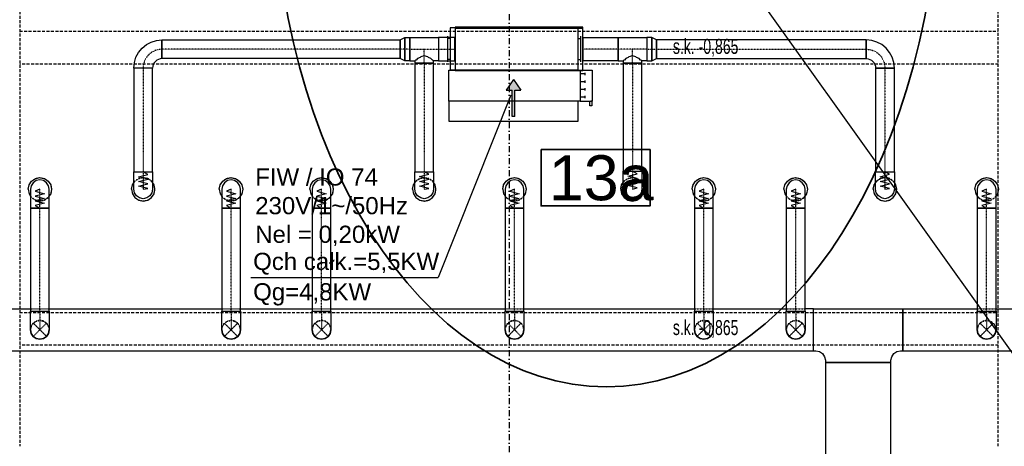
# Model space of a CAD drawing. Header units: centimetres. Extents: x -10729 to 144862, y -4437 to 43656.
# Tile 36 of 148: x 8738 to 9788, y 6225 to 6680. Entities that reach past the tile are written whole.
import ezdxf

# ---------------------------------------------------------------- set-up
doc = ezdxf.new("R2010")
doc.units = ezdxf.units.CM
doc.header["$LTSCALE"] = 0.1
for name, pattern in [('CADVENT_CENTERLINE', [9.9, 7.4, -1, 0.5, -1]), ('CADVENT_HIDDEN', [0.8, 0.25, -0.55]), ('Kondygnacja  -0_5$0$HIDDEN', [9.525, 6.35, -3.175]), ('Kondygnacja  -0_5$0$HIDDEN2', [4.7625, 3.175, -1.5875]), ('Osie rzutów$0$DASHDOT2', [12.7, 6.35, -3.175, 0, -3.175])]:
    doc.linetypes.add(name, pattern=pattern)
for name, color, linetype, lineweight in [('AU Odnośnik', 131, 'Continuous', 25), ('AU opis', 7, 'Continuous', 35), ('AU Strefa obsługiwana', 90, 'Continuous', 35), ('bgde_urządzenia', 3, 'Continuous', 30)]:
    doc.layers.add(name, color=color, linetype=linetype, lineweight=lineweight)
for name, color, linetype in [('bgde-nawiewCEN', 7, 'Continuous'), ('bgde-nawiewDETAILS', 1, 'Continuous'), ('bgde-nawiewEXP', 1, 'Continuous'), ('bgde-nawiewHIDDEN', 1, 'Continuous'), ('bgde_opis urządzen', 6, 'Continuous'), ('Kondygnacja  -0_5$0$ARCH_KONSTR_POWYŻEJ RZUTU', 8, 'Kondygnacja  -0_5$0$HIDDEN'), ('Kondygnacja  -0_5$0$ARCH_KONSTR_POWYŻEJ RZUTU_IST', 8, 'Kondygnacja  -0_5$0$HIDDEN2'), ('Osie rzutów$0$ARCH_INFO_OSIE_IST', 8, 'Osie rzutów$0$DASHDOT2'), ('Osie rzutów$0$ARCH_INFO_OSIE_OPISY_IST', 8, 'Continuous')]:
    doc.layers.add(name, color=color, linetype=linetype)
doc.styles.add('Arial', font='ARIAL.TTF')
doc.styles.add('Kondygnacja  -0_5$0$BIKTS', font='bikromsw.shx', dxfattribs={"width": 0.8})

# ---------------------------------------------------------------- blocks, each defined once
blk = doc.blocks.new('Osie rzutów')
at = {"layer": 'Osie rzutów$0$ARCH_INFO_OSIE_IST', "ltscale": 10}
blk.add_line((9260, 12510), (9260, 4623.26), dxfattribs=at)
blk = doc.blocks.new('Kondygnacja  -0_5$0$konstrukcja istniejąca -0.5')
at = {"layer": 'Kondygnacja  -0_5$0$ARCH_KONSTR_POWYŻEJ RZUTU_IST', "ltscale": 10}
for points in [[(8738, 7375), (8738, 6225)], [(9782, 6225), (9782, 7375)], [(8738, 6667.9), (9782, 6667.9)], [(9782, 6632.9), (8738, 6632.9)], [(8738, 6367.9), (9782, 6367.9)], [(9782, 6332.9), (8738, 6332.9)]]:
    blk.add_lwpolyline(points, dxfattribs=at)
at = {"layer": 'Kondygnacja  -0_5$0$ARCH_KONSTR_POWYŻEJ RZUTU_IST', "style": 'Kondygnacja  -0_5$0$BIKTS', "width": 0.7}
for p in [(9434.8, 6643.7), (9434.8, 6343.7)]:
    blk.add_text('s.k. -0,865', height=16, dxfattribs=at).set_placement(p)

msp = doc.modelspace()

# ---------------------------------------------------------------- hatches: boundary and pattern name
at = {"layer": 'bgde_urządzenia'}
h = msp.add_hatch(color=256, dxfattribs=at)
h.paths.add_polyline_path([(9266.269, 6593.417), (9263.269, 6593.417), (9263.269, 6605.083), (9257.079, 6605.083), (9264.769, 6616.511), (9272.459, 6605.083), (9266.269, 6605.083)])
h.paths.add_polyline_path([(9266.269, 6576.75), (9263.269, 6576.75), (9263.269, 6593.417), (9266.269, 6593.417)])

# ---------------------------------------------------------------- linework, layer by layer
at = {"layer": 'AU Odnośnik'}
msp.add_line((9290.53, 7033.458), (9825.69, 6283.774), dxfattribs=at)
at = {"layer": 'AU opis'}
msp.add_lwpolyline([(9294.151, 6541.546), (9410.54, 6541.546), (9410.54, 6481.539), (9294.151, 6481.539)], close=True, dxfattribs=at)
at = {"layer": 'AU Strefa obsługiwana', "extrusion": (0, 0, -1)}
msp.add_ellipse((9363.893, 6847.818), major_axis=(0, -559.502), ratio=0.63510733, start_param=-1.57079633, end_param=4.71238898, dxfattribs=at)
at = {"layer": 'bgde-nawiewCEN', "linetype": 'CADVENT_CENTERLINE', "ltscale": 0.06}
for p, q in [((9144.004, 6648.639), (8889.779, 6648.639)), ((9154.304, 6648.639), (9144.004, 6648.639)), ((9154.304, 6648.639), (9169.604, 6648.639)), ((9169.604, 6633.639), (9169.604, 6648.639)), ((9169.604, 6648.639), (9184.904, 6648.639)), ((9184.904, 6648.639), (9202.273, 6648.639)), ((9202.673, 6648.639), (9202.273, 6648.639)), ((9338.673, 6648.639), (9339.073, 6648.639)), ((9376.342, 6648.639), (9339.073, 6648.639)), ((9391.642, 6648.639), (9376.342, 6648.639)), ((9391.642, 6633.639), (9391.642, 6648.639)), ((9406.942, 6648.639), (9391.642, 6648.639)), ((9406.942, 6648.639), (9417.242, 6648.639)), ((9417.242, 6648.639), (9641.065, 6648.639)), ((8869.779, 6628.639), (8869.779, 6517.755)), ((9169.604, 6633.639), (9169.604, 6517.933)), ((9391.642, 6633.639), (9391.642, 6518.465)), ((9661.065, 6628.639), (9661.065, 6517.867)), ((8869.779, 6517.755), (8869.779, 6516.021)), ((8869.779, 6516.021), (8869.779, 6511.282)), ((9169.604, 6517.933), (9169.604, 6516.182)), ((9169.604, 6516.182), (9169.604, 6511.398)), ((9391.642, 6518.465), (9391.642, 6516.665)), ((9391.642, 6516.665), (9391.642, 6511.744)), ((9661.065, 6517.867), (9661.065, 6516.123)), ((9661.065, 6516.123), (9661.065, 6511.355)), ((8869.779, 6511.282), (8869.779, 6508.705)), ((8869.779, 6508.705), (8869.779, 6506.523)), ((8869.779, 6506.523), (8869.779, 6504.704)), ((8869.779, 6504.704), (8869.779, 6503.215)), ((8869.779, 6503.215), (8869.779, 6502.023)), ((8869.779, 6502.023), (8869.779, 6501.094)), ((9169.604, 6511.398), (9169.604, 6508.796)), ((9169.604, 6508.796), (9169.604, 6506.593)), ((9169.604, 6506.593), (9169.604, 6504.757)), ((9169.604, 6504.757), (9169.604, 6503.254)), ((9169.604, 6503.254), (9169.604, 6502.05)), ((9169.604, 6502.05), (9169.604, 6501.112)), ((9391.642, 6511.744), (9391.642, 6509.068)), ((9391.642, 6509.068), (9391.642, 6506.803)), ((9391.642, 6506.803), (9391.642, 6504.915)), ((9391.642, 6504.915), (9391.642, 6503.369)), ((9391.642, 6503.369), (9391.642, 6502.131)), ((9391.642, 6502.131), (9391.642, 6501.166)), ((9661.065, 6511.355), (9661.065, 6508.762)), ((9661.065, 6508.762), (9661.065, 6506.567)), ((9661.065, 6506.567), (9661.065, 6504.738)), ((9661.065, 6504.738), (9661.065, 6503.239)), ((9661.065, 6503.239), (9661.065, 6502.04)), ((9661.065, 6502.04), (9661.065, 6501.106)), ((8759.518, 6499.162), (8759.518, 6499.209)), ((8759.518, 6499.049), (8759.518, 6499.162)), ((8759.518, 6498.83), (8759.518, 6499.049)), ((8759.518, 6498.469), (8759.518, 6498.83)), ((8759.518, 6497.93), (8759.518, 6498.469)), ((8759.518, 6497.179), (8759.518, 6497.93)), ((8759.518, 6496.178), (8759.518, 6497.179)), ((8759.518, 6494.893), (8759.518, 6496.178)), ((8759.518, 6493.289), (8759.518, 6494.893)), ((8759.518, 6491.329), (8759.518, 6493.289)), ((8759.518, 6488.978), (8759.518, 6491.329)), ((8869.779, 6501.094), (8869.779, 6500.396)), ((8869.779, 6500.396), (8869.779, 6499.896)), ((8869.779, 6499.896), (8869.779, 6499.561)), ((8869.779, 6499.561), (8869.779, 6499.358)), ((8869.779, 6499.358), (8869.779, 6499.253)), ((8869.779, 6499.253), (8869.779, 6499.209)), ((8963.472, 6499.162), (8963.472, 6499.209)), ((8963.472, 6499.049), (8963.472, 6499.162)), ((8963.472, 6498.83), (8963.472, 6499.049)), ((8963.472, 6498.469), (8963.472, 6498.83)), ((8963.472, 6497.93), (8963.472, 6498.469)), ((8963.472, 6497.179), (8963.472, 6497.93)), ((8963.472, 6496.178), (8963.472, 6497.179)), ((8963.472, 6494.893), (8963.472, 6496.178)), ((8963.472, 6493.289), (8963.472, 6494.893)), ((8963.472, 6491.329), (8963.472, 6493.289)), ((8963.472, 6488.978), (8963.472, 6491.329)), ((9060.016, 6499.162), (9060.016, 6499.209)), ((9060.016, 6499.049), (9060.016, 6499.162)), ((9060.016, 6498.83), (9060.016, 6499.049)), ((9060.016, 6498.469), (9060.016, 6498.83)), ((9060.016, 6497.93), (9060.016, 6498.469)), ((9060.016, 6497.179), (9060.016, 6497.93)), ((9060.016, 6496.178), (9060.016, 6497.179)), ((9060.016, 6494.893), (9060.016, 6496.178)), ((9060.016, 6493.289), (9060.016, 6494.893)), ((9060.016, 6491.329), (9060.016, 6493.289)), ((9060.016, 6488.978), (9060.016, 6491.329)), ((9169.604, 6501.112), (9169.604, 6500.408)), ((9169.604, 6500.408), (9169.604, 6499.903)), ((9169.604, 6499.903), (9169.604, 6499.564)), ((9169.604, 6499.564), (9169.604, 6499.359)), ((9169.604, 6499.359), (9169.604, 6499.254)), ((9169.604, 6499.254), (9169.604, 6499.209)), ((9265.834, 6499.162), (9265.834, 6499.209)), ((9265.834, 6499.049), (9265.834, 6499.162)), ((9265.834, 6498.83), (9265.834, 6499.049)), ((9265.834, 6498.469), (9265.834, 6498.83)), ((9265.834, 6497.93), (9265.834, 6498.469)), ((9265.834, 6497.179), (9265.834, 6497.93)), ((9265.834, 6496.178), (9265.834, 6497.179)), ((9265.834, 6494.893), (9265.834, 6496.178)), ((9265.834, 6493.289), (9265.834, 6494.893)), ((9265.834, 6491.329), (9265.834, 6493.289)), ((9265.834, 6488.978), (9265.834, 6491.329)), ((9391.642, 6501.166), (9391.642, 6500.442)), ((9391.642, 6500.442), (9391.642, 6499.923)), ((9391.642, 6499.923), (9391.642, 6499.575)), ((9391.642, 6499.575), (9391.642, 6499.363)), ((9391.642, 6499.363), (9391.642, 6499.255)), ((9391.642, 6499.255), (9391.642, 6499.209)), ((9467.834, 6499.162), (9467.834, 6499.209)), ((9467.834, 6499.049), (9467.834, 6499.162)), ((9467.834, 6498.83), (9467.834, 6499.049)), ((9467.834, 6498.469), (9467.834, 6498.83)), ((9467.834, 6497.93), (9467.834, 6498.469)), ((9467.834, 6497.179), (9467.834, 6497.93)), ((9467.834, 6496.178), (9467.834, 6497.179)), ((9467.834, 6494.893), (9467.834, 6496.178)), ((9467.834, 6493.289), (9467.834, 6494.893)), ((9467.834, 6491.329), (9467.834, 6493.289)), ((9467.834, 6488.978), (9467.834, 6491.329)), ((9565.834, 6499.162), (9565.834, 6499.209)), ((9565.834, 6499.049), (9565.834, 6499.162)), ((9565.834, 6498.83), (9565.834, 6499.049)), ((9565.834, 6498.469), (9565.834, 6498.83)), ((9565.834, 6497.93), (9565.834, 6498.469)), ((9565.834, 6497.179), (9565.834, 6497.93)), ((9565.834, 6496.178), (9565.834, 6497.179)), ((9565.834, 6494.893), (9565.834, 6496.178)), ((9565.834, 6493.289), (9565.834, 6494.893)), ((9565.834, 6491.329), (9565.834, 6493.289)), ((9565.834, 6488.978), (9565.834, 6491.329)), ((9661.065, 6501.106), (9661.065, 6500.403)), ((9661.065, 6500.403), (9661.065, 6499.9)), ((9661.065, 6499.9), (9661.065, 6499.563)), ((9661.065, 6499.563), (9661.065, 6499.359)), ((9661.065, 6499.359), (9661.065, 6499.254)), ((9661.065, 6499.254), (9661.065, 6499.209)), ((9769.534, 6499.162), (9769.534, 6499.209)), ((9769.534, 6499.049), (9769.534, 6499.162)), ((9769.534, 6498.83), (9769.534, 6499.049)), ((9769.534, 6498.469), (9769.534, 6498.83)), ((9769.534, 6497.93), (9769.534, 6498.469)), ((9769.534, 6497.179), (9769.534, 6497.93)), ((9769.534, 6496.178), (9769.534, 6497.179)), ((9769.534, 6494.893), (9769.534, 6496.178)), ((9769.534, 6493.289), (9769.534, 6494.893)), ((9769.534, 6491.329), (9769.534, 6493.289)), ((9769.534, 6488.978), (9769.534, 6491.329)), ((8759.518, 6486.201), (8759.518, 6488.978)), ((8759.518, 6481.095), (8759.518, 6486.201)), ((8759.518, 6479.227), (8759.518, 6481.095)), ((8963.472, 6486.201), (8963.472, 6488.978)), ((8963.472, 6481.095), (8963.472, 6486.201)), ((8963.472, 6479.227), (8963.472, 6481.095)), ((9060.016, 6486.201), (9060.016, 6488.978)), ((9060.016, 6481.095), (9060.016, 6486.201)), ((9060.016, 6479.227), (9060.016, 6481.095)), ((9265.834, 6486.201), (9265.834, 6488.978)), ((9265.834, 6481.095), (9265.834, 6486.201)), ((9265.834, 6479.227), (9265.834, 6481.095)), ((9467.834, 6486.201), (9467.834, 6488.978)), ((9467.834, 6481.095), (9467.834, 6486.201)), ((9467.834, 6479.227), (9467.834, 6481.095)), ((9565.834, 6486.201), (9565.834, 6488.978)), ((9565.834, 6481.095), (9565.834, 6486.201)), ((9565.834, 6479.227), (9565.834, 6481.095)), ((9769.534, 6486.201), (9769.534, 6488.978)), ((9769.534, 6481.095), (9769.534, 6486.201)), ((9769.534, 6479.227), (9769.534, 6481.095)), ((8759.518, 6369.318), (8759.518, 6479.227)), ((8963.472, 6369.318), (8963.472, 6479.227)), ((9060.016, 6369.318), (9060.016, 6479.227)), ((9265.834, 6369.318), (9265.834, 6479.227)), ((9467.834, 6369.318), (9467.834, 6479.227)), ((9565.834, 6369.318), (9565.834, 6479.227)), ((9769.534, 6369.318), (9769.534, 6479.227)), ((8759.518, 6369.318), (8759.518, 6349.318)), ((8963.472, 6369.318), (8963.472, 6349.318)), ((9060.016, 6369.318), (9060.016, 6349.318)), ((9265.834, 6369.318), (9265.834, 6349.318)), ((9467.834, 6369.318), (9467.834, 6349.318)), ((9565.834, 6369.318), (9565.834, 6349.318)), ((9769.534, 6369.318), (9769.534, 6349.318))]:
    msp.add_line(p, q, dxfattribs=at)
msp.add_arc((8889.779, 6628.639), 20, 90, 180, dxfattribs=at)
at = {"layer": 'bgde-nawiewCEN', "linetype": 'CADVENT_CENTERLINE', "ltscale": 0.06, "extrusion": (0, 0, -1)}
msp.add_arc((-9641.065, 6628.639), 20, 90, 180, dxfattribs=at)
at = {"layer": 'bgde-nawiewDETAILS', "linetype": 'CADVENT_HIDDEN'}
for p, q in [((8752.447, 6342.247), (8766.59, 6356.389)), ((8752.447, 6356.389), (8766.59, 6342.247)), ((8956.401, 6342.247), (8970.543, 6356.389)), ((8956.401, 6356.389), (8970.543, 6342.247)), ((9052.945, 6342.247), (9067.087, 6356.389)), ((9052.945, 6356.389), (9067.087, 6342.247)), ((9258.763, 6342.247), (9272.905, 6356.389)), ((9258.763, 6356.389), (9272.905, 6342.247)), ((9460.763, 6342.247), (9474.905, 6356.389)), ((9460.763, 6356.389), (9474.905, 6342.247)), ((9558.763, 6342.247), (9572.905, 6356.389)), ((9558.763, 6356.389), (9572.905, 6342.247)), ((9762.463, 6342.247), (9776.605, 6356.389)), ((9762.463, 6356.389), (9776.605, 6342.247))]:
    msp.add_line(p, q, dxfattribs=at)
at = {"layer": 'bgde-nawiewEXP', "linetype": 'Continuous'}
for points in [[(9202.673, 6671.139), (9338.673, 6671.139), (9338.673, 6672.139), (9202.673, 6672.139)], [(9202.673, 6626.139), (9338.673, 6626.139), (9338.673, 6671.139), (9202.673, 6671.139)], [(9144.004, 6638.639), (9144.004, 6658.639), (9148.82, 6661.139), (9148.82, 6636.139)], [(9148.82, 6636.139), (9148.82, 6661.139), (9154.304, 6661.139), (9154.304, 6636.139)], [(9184.904, 6636.139), (9202.273, 6636.139), (9202.273, 6661.139), (9184.904, 6661.139), (9184.904, 6637.09)], [(9339.073, 6636.139), (9339.073, 6661.139), (9376.342, 6661.139), (9376.342, 6636.139)], [(9406.942, 6636.139), (9412.426, 6636.139), (9412.426, 6661.139), (9406.942, 6661.139), (9406.942, 6637.09)], [(9412.426, 6636.139), (9417.242, 6638.639), (9417.242, 6658.639), (9412.426, 6661.139), (9412.426, 6637.09)], [(8859.779, 6517.755), (8879.779, 6517.755), (8879.779, 6628.639), (8859.779, 6628.639), (8860.356, 6634.491), (8862.063, 6640.119), (8864.835, 6645.306), (8868.566, 6649.852), (8873.112, 6653.583), (8878.299, 6656.355), (8883.927, 6658.062), (8889.779, 6658.639), (8889.779, 6638.639), (8887.828, 6638.447), (8885.952, 6637.878), (8884.224, 6636.953), (8882.708, 6635.71), (8881.465, 6634.194), (8880.541, 6632.466), (8879.971, 6630.59), (8879.779, 6628.639), (8859.779, 6628.639)], [(8889.779, 6638.639), (8889.779, 6658.639), (9144.004, 6658.639), (9144.004, 6638.639)], [(9417.242, 6638.639), (9641.065, 6638.639), (9641.065, 6658.639), (9417.242, 6658.639), (9417.242, 6639.4)], [(9641.065, 6638.639), (9643.016, 6638.447), (9644.892, 6637.878), (9646.621, 6636.953), (9648.136, 6635.71), (9649.38, 6634.194), (9650.304, 6632.466), (9650.873, 6630.59), (9651.065, 6628.639), (9651.065, 6517.867), (9671.065, 6517.867), (9671.065, 6628.639), (9651.065, 6628.639), (9651.065, 6628.639), (9671.065, 6628.639), (9670.488, 6634.491), (9668.781, 6640.119), (9666.009, 6645.306), (9662.278, 6649.852), (9657.732, 6653.583), (9652.545, 6656.355), (9646.918, 6658.062), (9641.065, 6658.639), (9641.065, 6639.4)], [(8859.779, 6516.021), (8859.779, 6517.755), (8879.779, 6517.755), (8879.779, 6499.209), (8879.018, 6495.383), (8876.85, 6492.138), (8873.606, 6489.971), (8869.779, 6489.209), (8865.952, 6489.971), (8862.708, 6492.138), (8860.541, 6495.383), (8859.779, 6499.209), (8859.779, 6511.282)], [(9159.604, 6516.182), (9159.604, 6517.933), (9179.604, 6517.933), (9179.604, 6499.209), (9178.843, 6495.383), (9176.675, 6492.138), (9173.431, 6489.971), (9169.604, 6489.209), (9165.777, 6489.971), (9162.533, 6492.138), (9160.365, 6495.383), (9159.604, 6499.209), (9159.604, 6511.398)], [(9381.642, 6503.369), (9381.642, 6518.465), (9401.642, 6518.465), (9401.642, 6499.209), (9400.881, 6495.383), (9398.713, 6492.138), (9395.469, 6489.971), (9391.642, 6489.209), (9387.815, 6489.971), (9384.571, 6492.138), (9382.403, 6495.383), (9381.642, 6499.209), (9381.642, 6502.131)], [(9651.065, 6499.209), (9651.065, 6517.867), (9671.065, 6517.867), (9671.065, 6499.209), (9670.304, 6495.383), (9668.136, 6492.138), (9664.892, 6489.971), (9661.065, 6489.209), (9657.238, 6489.971), (9653.994, 6492.138), (9651.826, 6495.383)], [(8749.518, 6498.83), (8749.518, 6479.227), (8769.518, 6479.227), (8769.518, 6499.209), (8768.757, 6503.036), (8766.59, 6506.28), (8763.345, 6508.448), (8759.518, 6509.209), (8755.692, 6508.448), (8752.447, 6506.28), (8750.28, 6503.036), (8749.518, 6499.209), (8749.518, 6499.049)], [(8953.472, 6497.93), (8953.472, 6479.227), (8973.472, 6479.227), (8973.472, 6499.209), (8972.711, 6503.036), (8970.543, 6506.28), (8967.299, 6508.448), (8963.472, 6509.209), (8959.645, 6508.448), (8956.401, 6506.28), (8954.233, 6503.036), (8953.472, 6499.209), (8953.472, 6498.469)], [(9050.016, 6496.178), (9050.016, 6479.227), (9070.016, 6479.227), (9070.016, 6499.209), (9069.255, 6503.036), (9067.087, 6506.28), (9063.843, 6508.448), (9060.016, 6509.209), (9056.189, 6508.448), (9052.945, 6506.28), (9050.777, 6503.036), (9050.016, 6499.209), (9050.016, 6497.179)], [(9255.834, 6498.83), (9255.834, 6479.227), (9275.834, 6479.227), (9275.834, 6499.209), (9275.072, 6503.036), (9272.905, 6506.28), (9269.66, 6508.448), (9265.834, 6509.209), (9262.007, 6508.448), (9258.763, 6506.28), (9256.595, 6503.036), (9255.834, 6499.209), (9255.834, 6499.049)], [(9457.834, 6494.893), (9457.834, 6479.227), (9477.834, 6479.227), (9477.834, 6499.209), (9477.072, 6503.036), (9474.905, 6506.28), (9471.66, 6508.448), (9467.834, 6509.209), (9464.007, 6508.448), (9460.763, 6506.28), (9458.595, 6503.036), (9457.834, 6499.209), (9457.834, 6496.178)], [(9555.834, 6496.178), (9555.834, 6479.227), (9575.834, 6479.227), (9575.834, 6499.209), (9575.072, 6503.036), (9572.905, 6506.28), (9569.66, 6508.448), (9565.834, 6509.209), (9562.007, 6508.448), (9558.763, 6506.28), (9556.595, 6503.036), (9555.834, 6499.209), (9555.834, 6497.179)], [(9759.534, 6494.893), (9759.534, 6479.227), (9779.534, 6479.227), (9779.534, 6499.209), (9778.773, 6503.036), (9776.605, 6506.28), (9773.361, 6508.448), (9769.534, 6509.209), (9765.707, 6508.448), (9762.463, 6506.28), (9760.295, 6503.036), (9759.534, 6499.209), (9759.534, 6496.178)], [(8749.518, 6369.318), (8769.518, 6369.318), (8769.518, 6479.227), (8749.518, 6479.227)], [(8953.472, 6369.318), (8973.472, 6369.318), (8973.472, 6479.227), (8953.472, 6479.227)], [(9050.016, 6369.318), (9070.016, 6369.318), (9070.016, 6479.227), (9050.016, 6479.227)], [(9255.834, 6369.318), (9275.834, 6369.318), (9275.834, 6479.227), (9255.834, 6479.227)], [(9457.834, 6369.318), (9477.834, 6369.318), (9477.834, 6479.227), (9457.834, 6479.227)], [(9555.834, 6369.318), (9575.834, 6369.318), (9575.834, 6479.227), (9555.834, 6479.227)], [(9759.534, 6369.318), (9779.534, 6369.318), (9779.534, 6479.227), (9759.534, 6479.227)], [(8749.518, 6349.318), (8749.518, 6369.318), (8769.518, 6369.318), (8769.518, 6349.318), (8768.757, 6345.491), (8766.59, 6342.247), (8763.345, 6340.079), (8759.518, 6339.318), (8755.692, 6340.079), (8752.447, 6342.247), (8750.28, 6345.491)], [(8953.472, 6349.318), (8953.472, 6369.318), (8973.472, 6369.318), (8973.472, 6349.318), (8972.711, 6345.491), (8970.543, 6342.247), (8967.299, 6340.079), (8963.472, 6339.318), (8959.645, 6340.079), (8956.401, 6342.247), (8954.233, 6345.491)], [(9050.016, 6349.318), (9050.016, 6369.318), (9070.016, 6369.318), (9070.016, 6349.318), (9069.255, 6345.491), (9067.087, 6342.247), (9063.843, 6340.079), (9060.016, 6339.318), (9056.189, 6340.079), (9052.945, 6342.247), (9050.777, 6345.491)], [(9255.834, 6349.318), (9255.834, 6369.318), (9275.834, 6369.318), (9275.834, 6349.318), (9275.072, 6345.491), (9272.905, 6342.247), (9269.66, 6340.079), (9265.834, 6339.318), (9262.007, 6340.079), (9258.763, 6342.247), (9256.595, 6345.491)], [(9457.834, 6349.318), (9457.834, 6369.318), (9477.834, 6369.318), (9477.834, 6349.318), (9477.072, 6345.491), (9474.905, 6342.247), (9471.66, 6340.079), (9467.834, 6339.318), (9464.007, 6340.079), (9460.763, 6342.247), (9458.595, 6345.491)], [(9759.534, 6349.318), (9759.534, 6369.318), (9779.534, 6369.318), (9779.534, 6349.318), (9778.773, 6345.491), (9776.605, 6342.247), (9773.361, 6340.079), (9769.534, 6339.318), (9765.707, 6340.079), (9762.463, 6342.247), (9760.295, 6345.491)], [(8749.518, 6349.318), (8750.28, 6345.491), (8752.447, 6342.247), (8755.692, 6340.079), (8759.518, 6339.318), (8763.345, 6340.079), (8766.59, 6342.247), (8768.757, 6345.491), (8769.518, 6349.318), (8768.757, 6345.491), (8766.59, 6342.247), (8763.345, 6340.079), (8759.518, 6339.318), (8755.692, 6340.079), (8752.447, 6342.247), (8750.28, 6345.491)], [(8953.472, 6349.318), (8954.233, 6345.491), (8956.401, 6342.247), (8959.645, 6340.079), (8963.472, 6339.318), (8967.299, 6340.079), (8970.543, 6342.247), (8972.711, 6345.491), (8973.472, 6349.318), (8972.711, 6345.491), (8970.543, 6342.247), (8967.299, 6340.079), (8963.472, 6339.318), (8959.645, 6340.079), (8956.401, 6342.247), (8954.233, 6345.491)], [(9050.016, 6349.318), (9050.777, 6345.491), (9052.945, 6342.247), (9056.189, 6340.079), (9060.016, 6339.318), (9063.843, 6340.079), (9067.087, 6342.247), (9069.255, 6345.491), (9070.016, 6349.318), (9069.255, 6345.491), (9067.087, 6342.247), (9063.843, 6340.079), (9060.016, 6339.318), (9056.189, 6340.079), (9052.945, 6342.247), (9050.777, 6345.491)], [(9255.834, 6349.318), (9256.595, 6345.491), (9258.763, 6342.247), (9262.007, 6340.079), (9265.834, 6339.318), (9269.66, 6340.079), (9272.905, 6342.247), (9275.072, 6345.491), (9275.834, 6349.318), (9275.072, 6345.491), (9272.905, 6342.247), (9269.66, 6340.079), (9265.834, 6339.318), (9262.007, 6340.079), (9258.763, 6342.247), (9256.595, 6345.491)], [(9457.834, 6349.318), (9458.595, 6345.491), (9460.763, 6342.247), (9464.007, 6340.079), (9467.834, 6339.318), (9471.66, 6340.079), (9474.905, 6342.247), (9477.072, 6345.491), (9477.834, 6349.318), (9477.072, 6345.491), (9474.905, 6342.247), (9471.66, 6340.079), (9467.834, 6339.318), (9464.007, 6340.079), (9460.763, 6342.247), (9458.595, 6345.491)], [(9555.834, 6349.318), (9556.595, 6345.491), (9558.763, 6342.247), (9562.007, 6340.079), (9565.834, 6339.318), (9569.66, 6340.079), (9572.905, 6342.247), (9575.072, 6345.491), (9575.834, 6349.318), (9575.072, 6345.491), (9572.905, 6342.247), (9569.66, 6340.079), (9565.834, 6339.318), (9562.007, 6340.079), (9558.763, 6342.247), (9556.595, 6345.491)]]:
    msp.add_lwpolyline(points, close=True, dxfattribs=at)
for points in [[(9154.304, 6636.139), (9154.304, 6661.139), (9184.904, 6661.139), (9184.904, 6636.139), (9179.604, 6636.139)], [(9202.273, 6636.139), (9202.273, 6661.139), (9202.673, 6661.139)], [(9338.673, 6636.139), (9339.073, 6636.139), (9339.073, 6661.139), (9338.673, 6661.139)], [(9376.342, 6636.139), (9376.342, 6661.139), (9406.942, 6661.139), (9406.942, 6636.139), (9401.642, 6636.139)], [(9154.304, 6636.139), (9159.604, 6636.139), (9159.604, 6517.933), (9179.604, 6517.933), (9179.604, 6633.639), (9159.604, 6633.639), (9159.604, 6633.639), (9179.604, 6633.639), (9179.604, 6636.139), (9178.843, 6636.9), (9178.203, 6637.09), (9176.675, 6638.619), (9174.029, 6639.8), (9173.431, 6640.399), (9169.604, 6641.538), (9165.777, 6640.399), (9165.178, 6639.8), (9162.533, 6638.619), (9161.004, 6637.09), (9160.365, 6636.9), (9159.604, 6636.139)], [(9376.342, 6636.139), (9381.642, 6636.139), (9381.642, 6518.465), (9401.642, 6518.465), (9401.642, 6633.639), (9381.642, 6633.639), (9381.642, 6633.639), (9401.642, 6633.639), (9401.642, 6636.139), (9400.881, 6636.9), (9400.241, 6637.09), (9398.713, 6638.619), (9396.067, 6639.8), (9395.469, 6640.399), (9391.642, 6641.538), (9387.815, 6640.399), (9387.217, 6639.8), (9384.571, 6638.619), (9383.042, 6637.09), (9382.403, 6636.9), (9381.642, 6636.139)], [(9202.273, 6636.139), (9202.673, 6636.139)], [(8747.018, 6499.209), (8747.97, 6503.993), (8750.68, 6508.048), (8754.735, 6510.758), (8759.518, 6511.709), (8764.302, 6510.758), (8768.357, 6508.048), (8771.067, 6503.993), (8772.018, 6499.209), (8771.067, 6494.426), (8769.518, 6492.108)], [(8857.279, 6499.209), (8858.231, 6494.426), (8860.94, 6490.371), (8864.996, 6487.661), (8869.779, 6486.709), (8874.563, 6487.661), (8878.618, 6490.371), (8881.328, 6494.426), (8882.279, 6499.209), (8881.328, 6503.993), (8879.779, 6506.31)], [(8857.279, 6499.209), (8858.231, 6503.993), (8859.779, 6506.31)], [(8950.972, 6499.209), (8951.923, 6503.993), (8954.633, 6508.048), (8958.688, 6510.758), (8963.472, 6511.709), (8968.255, 6510.758), (8972.311, 6508.048), (8975.02, 6503.993), (8975.972, 6499.209), (8975.02, 6494.426), (8973.472, 6492.108)], [(9047.516, 6499.209), (9048.467, 6503.993), (9051.177, 6508.048), (9055.232, 6510.758), (9060.016, 6511.709), (9064.799, 6510.758), (9068.855, 6508.048), (9071.564, 6503.993), (9072.516, 6499.209), (9071.564, 6494.426), (9070.016, 6492.108)], [(9157.104, 6499.209), (9158.055, 6494.426), (9160.765, 6490.371), (9164.82, 6487.661), (9169.604, 6486.709), (9174.387, 6487.661), (9178.443, 6490.371), (9181.152, 6494.426), (9182.104, 6499.209), (9181.152, 6503.993), (9179.604, 6506.31)], [(9157.104, 6499.209), (9158.055, 6503.993), (9159.604, 6506.31)], [(9253.334, 6499.209), (9254.285, 6503.993), (9256.995, 6508.048), (9261.05, 6510.758), (9265.834, 6511.709), (9270.617, 6510.758), (9274.672, 6508.048), (9277.382, 6503.993), (9278.334, 6499.209), (9277.382, 6494.426), (9275.834, 6492.108)], [(9379.142, 6499.209), (9380.093, 6494.426), (9382.803, 6490.371), (9386.858, 6487.661), (9391.642, 6486.709), (9396.425, 6487.661), (9400.481, 6490.371), (9403.19, 6494.426), (9404.142, 6499.209), (9403.19, 6503.993), (9401.642, 6506.31)], [(9379.142, 6499.209), (9380.093, 6503.993), (9381.642, 6506.31)], [(9455.334, 6499.209), (9456.285, 6503.993), (9458.995, 6508.048), (9463.05, 6510.758), (9467.834, 6511.709), (9472.617, 6510.758), (9476.672, 6508.048), (9479.382, 6503.993), (9480.334, 6499.209), (9479.382, 6494.426), (9477.834, 6492.108)], [(9553.334, 6499.209), (9554.285, 6503.993), (9556.995, 6508.048), (9561.05, 6510.758), (9565.834, 6511.709), (9570.617, 6510.758), (9574.672, 6508.048), (9577.382, 6503.993), (9578.334, 6499.209), (9577.382, 6494.426), (9575.834, 6492.108)], [(9648.565, 6499.209), (9649.516, 6494.426), (9652.226, 6490.371), (9656.281, 6487.661), (9661.065, 6486.709), (9665.848, 6487.661), (9669.904, 6490.371), (9672.613, 6494.426), (9673.565, 6499.209), (9672.613, 6503.993), (9671.065, 6506.31)], [(9648.565, 6499.209), (9649.516, 6503.993), (9651.065, 6506.31)], [(9757.034, 6499.209), (9757.985, 6503.993), (9760.695, 6508.048), (9764.75, 6510.758), (9769.534, 6511.709), (9774.318, 6510.758), (9778.373, 6508.048), (9781.082, 6503.993), (9782.034, 6499.209), (9781.082, 6494.426), (9779.534, 6492.108)], [(8747.018, 6499.209), (8747.97, 6494.426), (8749.518, 6492.108)], [(8950.972, 6499.209), (8951.923, 6494.426), (8953.472, 6492.108)], [(9047.516, 6499.209), (9048.467, 6494.426), (9050.016, 6492.108)], [(9253.334, 6499.209), (9254.285, 6494.426), (9255.834, 6492.108)], [(9455.334, 6499.209), (9456.285, 6494.426), (9457.834, 6492.108)], [(9553.334, 6499.209), (9554.285, 6494.426), (9555.834, 6492.108)], [(9757.034, 6499.209), (9757.985, 6494.426), (9759.534, 6492.108)], [(8274.07, 6326.818), (9584.963, 6326.818), (9584.963, 6371.818), (9575.834, 6371.818)], [(8581.162, 6371.818), (8749.518, 6371.818)], [(8769.518, 6371.818), (8953.472, 6371.818)], [(8973.472, 6371.818), (9050.016, 6371.818)], [(9070.016, 6371.818), (9255.834, 6371.818)], [(9275.834, 6371.818), (9457.834, 6371.818)], [(9477.834, 6371.818), (9555.834, 6371.818)], [(9555.834, 6349.318), (9555.834, 6369.318), (9575.834, 6369.318), (9575.834, 6349.318), (9575.072, 6345.491), (9572.905, 6342.247), (9569.66, 6340.079), (9565.834, 6339.318), (9562.007, 6340.079)], [(9584.963, 6326.818), (9587.463, 6326.818), (9591.289, 6326.056), (9594.534, 6323.889), (9596.701, 6320.644), (9597.463, 6316.818), (9597.463, 6095.707), (9667.463, 6095.707), (9667.463, 6314.318), (9597.463, 6314.318), (9667.463, 6314.318), (9667.463, 6316.818), (9668.224, 6320.644), (9670.392, 6323.889), (9673.636, 6326.056), (9677.463, 6326.818), (9954.643, 6326.818), (9954.643, 6371.818), (9970.034, 6371.818)], [(9584.963, 6326.818), (9584.963, 6371.818), (9679.963, 6371.818), (9679.963, 6326.818), (9679.963, 6371.818), (9759.534, 6371.818)], [(9779.534, 6371.818), (9882.981, 6371.818)], [(9555.834, 6349.318), (9556.595, 6345.491), (9558.763, 6342.247), (9562.007, 6340.079), (9565.834, 6339.318)], [(9759.534, 6349.318), (9760.295, 6345.491), (9762.463, 6342.247), (9765.707, 6340.079), (9769.534, 6339.318), (9773.361, 6340.079), (9776.605, 6342.247), (9778.773, 6345.491), (9779.534, 6349.318), (9778.773, 6345.491)], [(9759.534, 6349.318), (9760.295, 6345.491), (9762.463, 6342.247), (9765.707, 6340.079), (9769.534, 6339.318)], [(9769.534, 6339.318), (9773.361, 6340.079), (9776.605, 6342.247), (9778.773, 6345.491), (9779.534, 6349.318)], [(9769.534, 6339.318), (9765.707, 6340.079)]]:
    msp.add_lwpolyline(points, dxfattribs=at)
at = {"layer": 'bgde-nawiewEXP'}
for points in [[(8869.779, 6499.209), (8874.779, 6499.991), (8864.779, 6502.491), (8874.779, 6504.999), (8864.779, 6507.547), (8874.779, 6510.055), (8864.779, 6512.624), (8874.779, 6515.125), (8869.779, 6517.755)], [(9169.604, 6499.209), (9174.604, 6500.031), (9164.604, 6502.545), (9174.604, 6505.078), (9164.604, 6507.65), (9174.604, 6510.178), (9164.604, 6512.766), (9174.604, 6515.285), (9169.604, 6517.933)], [(9391.642, 6499.209), (9396.642, 6500.651), (9386.642, 6503.166), (9396.642, 6505.667), (9386.642, 6508.213), (9396.642, 6510.746), (9386.642, 6513.301), (9396.642, 6515.902), (9391.642, 6518.465)], [(9661.065, 6499.209), (9666.065, 6499.995), (9656.065, 6502.511), (9666.065, 6505.034), (9656.065, 6507.598), (9666.065, 6510.121), (9656.065, 6512.705), (9666.065, 6515.221), (9661.065, 6517.867)], [(8759.518, 6499.209), (8754.518, 6497.081), (8764.518, 6494.547), (8754.518, 6492.028), (8764.518, 6489.501), (8754.518, 6486.95), (8764.518, 6484.416), (8754.518, 6481.873), (8759.518, 6479.227)], [(8963.472, 6499.209), (8958.472, 6497.081), (8968.472, 6494.547), (8958.472, 6492.028), (8968.472, 6489.501), (8958.472, 6486.95), (8968.472, 6484.416), (8958.472, 6481.873), (8963.472, 6479.227)], [(9060.016, 6499.209), (9055.016, 6497.081), (9065.016, 6494.547), (9055.016, 6492.028), (9065.016, 6489.501), (9055.016, 6486.95), (9065.016, 6484.416), (9055.016, 6481.873), (9060.016, 6479.227)], [(9265.834, 6499.209), (9260.834, 6497.081), (9270.834, 6494.547), (9260.834, 6492.028), (9270.834, 6489.501), (9260.834, 6486.95), (9270.834, 6484.416), (9260.834, 6481.873), (9265.834, 6479.227)], [(9467.834, 6499.209), (9462.834, 6497.081), (9472.834, 6494.547), (9462.834, 6492.028), (9472.834, 6489.501), (9462.834, 6486.95), (9472.834, 6484.416), (9462.834, 6481.873), (9467.834, 6479.227)], [(9565.834, 6499.209), (9560.834, 6497.081), (9570.834, 6494.547), (9560.834, 6492.028), (9570.834, 6489.501), (9560.834, 6486.95), (9570.834, 6484.416), (9560.834, 6481.873), (9565.834, 6479.227)], [(9769.534, 6499.209), (9764.534, 6497.081), (9774.534, 6494.547), (9764.534, 6492.028), (9774.534, 6489.501), (9764.534, 6486.95), (9774.534, 6484.416), (9764.534, 6481.873), (9769.534, 6479.227)]]:
    msp.add_lwpolyline(points, dxfattribs=at)
at = {"layer": 'bgde-nawiewHIDDEN', "linetype": 'CADVENT_HIDDEN'}
for points in [[(9202.673, 6636.139), (9202.673, 6661.139)], [(9338.673, 6636.139), (9338.673, 6661.139)], [(8747.018, 6499.209), (8747.97, 6503.993), (8750.68, 6508.048), (8754.735, 6510.758), (8759.518, 6511.709), (8764.302, 6510.758), (8768.357, 6508.048), (8771.067, 6503.993), (8772.018, 6499.209), (8771.067, 6494.426), (8768.357, 6490.371), (8764.302, 6487.661), (8759.518, 6486.709), (8754.735, 6487.661), (8750.68, 6490.371), (8754.735, 6487.661), (8759.518, 6486.709), (8764.302, 6487.661), (8768.357, 6490.371), (8769.518, 6492.108)], [(8857.279, 6499.209), (8858.231, 6494.426), (8860.94, 6490.371), (8864.996, 6487.661), (8869.779, 6486.709), (8874.563, 6487.661), (8878.618, 6490.371), (8881.328, 6494.426), (8882.279, 6499.209), (8881.328, 6503.993), (8878.618, 6508.048), (8874.563, 6510.758), (8869.779, 6511.709), (8864.996, 6510.758), (8860.94, 6508.048), (8859.779, 6506.31)], [(8857.279, 6499.209), (8858.231, 6503.993), (8860.94, 6508.048), (8864.996, 6510.758), (8869.779, 6511.709), (8874.563, 6510.758), (8878.618, 6508.048), (8879.779, 6506.31)], [(8950.972, 6499.209), (8951.923, 6503.993), (8954.633, 6508.048), (8958.688, 6510.758), (8963.472, 6511.709), (8968.255, 6510.758), (8972.311, 6508.048), (8975.02, 6503.993), (8975.972, 6499.209), (8975.02, 6494.426), (8972.311, 6490.371), (8968.255, 6487.661), (8963.472, 6486.709), (8958.688, 6487.661), (8954.633, 6490.371), (8958.688, 6487.661), (8963.472, 6486.709), (8968.255, 6487.661), (8972.311, 6490.371), (8973.472, 6492.108)], [(9047.516, 6499.209), (9048.467, 6503.993), (9051.177, 6508.048), (9055.232, 6510.758), (9060.016, 6511.709), (9064.799, 6510.758), (9068.855, 6508.048), (9071.564, 6503.993), (9072.516, 6499.209), (9071.564, 6494.426), (9068.855, 6490.371), (9064.799, 6487.661), (9060.016, 6486.709), (9055.232, 6487.661), (9051.177, 6490.371), (9055.232, 6487.661), (9060.016, 6486.709), (9064.799, 6487.661), (9068.855, 6490.371), (9070.016, 6492.108)], [(9157.104, 6499.209), (9158.055, 6494.426), (9160.765, 6490.371), (9164.82, 6487.661), (9169.604, 6486.709), (9174.387, 6487.661), (9178.443, 6490.371), (9181.152, 6494.426), (9182.104, 6499.209), (9181.152, 6503.993), (9178.443, 6508.048), (9174.387, 6510.758), (9169.604, 6511.709), (9164.82, 6510.758), (9160.765, 6508.048), (9159.604, 6506.31)], [(9157.104, 6499.209), (9158.055, 6503.993), (9160.765, 6508.048), (9164.82, 6510.758), (9169.604, 6511.709), (9174.387, 6510.758), (9178.443, 6508.048), (9179.604, 6506.31)], [(9253.334, 6499.209), (9254.285, 6503.993), (9256.995, 6508.048), (9261.05, 6510.758), (9265.834, 6511.709), (9270.617, 6510.758), (9274.672, 6508.048), (9277.382, 6503.993), (9278.334, 6499.209), (9277.382, 6494.426), (9274.672, 6490.371), (9270.617, 6487.661), (9265.834, 6486.709), (9261.05, 6487.661), (9256.995, 6490.371), (9261.05, 6487.661), (9265.834, 6486.709), (9270.617, 6487.661), (9274.672, 6490.371), (9275.834, 6492.108)], [(9379.142, 6499.209), (9380.093, 6494.426), (9382.803, 6490.371), (9386.858, 6487.661), (9391.642, 6486.709), (9396.425, 6487.661), (9400.481, 6490.371), (9403.19, 6494.426), (9404.142, 6499.209), (9403.19, 6503.993), (9400.481, 6508.048), (9396.425, 6510.758), (9391.642, 6511.709), (9386.858, 6510.758), (9382.803, 6508.048), (9381.642, 6506.31)], [(9379.142, 6499.209), (9380.093, 6503.993), (9382.803, 6508.048), (9386.858, 6510.758), (9391.642, 6511.709), (9396.425, 6510.758), (9400.481, 6508.048), (9401.642, 6506.31)], [(9455.334, 6499.209), (9456.285, 6503.993), (9458.995, 6508.048), (9463.05, 6510.758), (9467.834, 6511.709), (9472.617, 6510.758), (9476.672, 6508.048), (9479.382, 6503.993), (9480.334, 6499.209), (9479.382, 6494.426), (9476.672, 6490.371), (9472.617, 6487.661), (9467.834, 6486.709), (9463.05, 6487.661), (9458.995, 6490.371), (9463.05, 6487.661), (9467.834, 6486.709), (9472.617, 6487.661), (9476.672, 6490.371), (9477.834, 6492.108)], [(9553.334, 6499.209), (9554.285, 6503.993), (9556.995, 6508.048), (9561.05, 6510.758), (9565.834, 6511.709), (9570.617, 6510.758), (9574.672, 6508.048), (9577.382, 6503.993), (9578.334, 6499.209), (9577.382, 6494.426), (9574.672, 6490.371), (9570.617, 6487.661), (9565.834, 6486.709), (9561.05, 6487.661), (9556.995, 6490.371), (9561.05, 6487.661), (9565.834, 6486.709), (9570.617, 6487.661), (9574.672, 6490.371), (9575.834, 6492.108)], [(9648.565, 6499.209), (9649.516, 6494.426), (9652.226, 6490.371), (9656.281, 6487.661), (9661.065, 6486.709), (9665.848, 6487.661), (9669.904, 6490.371), (9672.613, 6494.426), (9673.565, 6499.209), (9672.613, 6503.993), (9669.904, 6508.048), (9665.848, 6510.758), (9661.065, 6511.709), (9656.281, 6510.758), (9652.226, 6508.048), (9651.065, 6506.31)], [(9648.565, 6499.209), (9649.516, 6503.993), (9652.226, 6508.048), (9656.281, 6510.758), (9661.065, 6511.709), (9665.848, 6510.758), (9669.904, 6508.048), (9671.065, 6506.31)], [(9757.034, 6499.209), (9757.985, 6503.993), (9760.695, 6508.048), (9764.75, 6510.758), (9769.534, 6511.709), (9774.318, 6510.758), (9778.373, 6508.048), (9781.082, 6503.993), (9782.034, 6499.209), (9781.082, 6494.426), (9778.373, 6490.371), (9774.318, 6487.661), (9769.534, 6486.709), (9764.75, 6487.661), (9760.695, 6490.371), (9764.75, 6487.661), (9769.534, 6486.709), (9774.318, 6487.661), (9778.373, 6490.371), (9779.534, 6492.108)], [(8747.018, 6499.209), (8747.97, 6494.426), (8750.68, 6490.371), (8749.518, 6492.108)], [(8950.972, 6499.209), (8951.923, 6494.426), (8954.633, 6490.371), (8953.472, 6492.108)], [(9047.516, 6499.209), (9048.467, 6494.426), (9051.177, 6490.371), (9050.016, 6492.108)], [(9253.334, 6499.209), (9254.285, 6494.426), (9256.995, 6490.371), (9255.834, 6492.108)], [(9455.334, 6499.209), (9456.285, 6494.426), (9458.995, 6490.371), (9457.834, 6492.108)], [(9553.334, 6499.209), (9554.285, 6494.426), (9556.995, 6490.371), (9555.834, 6492.108)], [(9757.034, 6499.209), (9757.985, 6494.426), (9760.695, 6490.371), (9759.534, 6492.108)], [(8749.518, 6371.818), (8769.518, 6371.818)], [(8953.472, 6371.818), (8973.472, 6371.818)], [(9050.016, 6371.818), (9070.016, 6371.818)], [(9255.834, 6371.818), (9275.834, 6371.818)], [(9457.834, 6371.818), (9477.834, 6371.818)], [(9555.834, 6371.818), (9575.834, 6371.818)], [(9759.534, 6371.818), (9779.534, 6371.818)]]:
    msp.add_lwpolyline(points, dxfattribs=at)
for points in [[(8749.518, 6349.318), (8750.28, 6353.144), (8752.447, 6356.389), (8755.692, 6358.556), (8759.518, 6359.318), (8763.345, 6358.556), (8766.59, 6356.389), (8768.757, 6353.144), (8769.518, 6349.318), (8768.757, 6353.144), (8766.59, 6356.389), (8763.345, 6358.556), (8759.518, 6359.318), (8755.692, 6358.556), (8752.447, 6356.389), (8750.28, 6353.144)], [(8953.472, 6349.318), (8954.233, 6353.144), (8956.401, 6356.389), (8959.645, 6358.556), (8963.472, 6359.318), (8967.299, 6358.556), (8970.543, 6356.389), (8972.711, 6353.144), (8973.472, 6349.318), (8972.711, 6353.144), (8970.543, 6356.389), (8967.299, 6358.556), (8963.472, 6359.318), (8959.645, 6358.556), (8956.401, 6356.389), (8954.233, 6353.144)], [(9050.016, 6349.318), (9050.777, 6353.144), (9052.945, 6356.389), (9056.189, 6358.556), (9060.016, 6359.318), (9063.843, 6358.556), (9067.087, 6356.389), (9069.255, 6353.144), (9070.016, 6349.318), (9069.255, 6353.144), (9067.087, 6356.389), (9063.843, 6358.556), (9060.016, 6359.318), (9056.189, 6358.556), (9052.945, 6356.389), (9050.777, 6353.144)], [(9255.834, 6349.318), (9256.595, 6353.144), (9258.763, 6356.389), (9262.007, 6358.556), (9265.834, 6359.318), (9269.66, 6358.556), (9272.905, 6356.389), (9275.072, 6353.144), (9275.834, 6349.318), (9275.072, 6353.144), (9272.905, 6356.389), (9269.66, 6358.556), (9265.834, 6359.318), (9262.007, 6358.556), (9258.763, 6356.389), (9256.595, 6353.144)], [(9457.834, 6349.318), (9458.595, 6353.144), (9460.763, 6356.389), (9464.007, 6358.556), (9467.834, 6359.318), (9471.66, 6358.556), (9474.905, 6356.389), (9477.072, 6353.144), (9477.834, 6349.318), (9477.072, 6353.144), (9474.905, 6356.389), (9471.66, 6358.556), (9467.834, 6359.318), (9464.007, 6358.556), (9460.763, 6356.389), (9458.595, 6353.144)], [(9555.834, 6349.318), (9556.595, 6353.144), (9558.763, 6356.389), (9562.007, 6358.556), (9565.834, 6359.318), (9569.66, 6358.556), (9572.905, 6356.389), (9575.072, 6353.144), (9575.834, 6349.318), (9575.072, 6353.144), (9572.905, 6356.389), (9569.66, 6358.556), (9565.834, 6359.318), (9562.007, 6358.556), (9558.763, 6356.389), (9556.595, 6353.144)], [(9759.534, 6349.318), (9760.295, 6353.144), (9762.463, 6356.389), (9765.707, 6358.556), (9769.534, 6359.318), (9773.361, 6358.556), (9776.605, 6356.389), (9778.773, 6353.144), (9779.534, 6349.318), (9778.773, 6353.144), (9776.605, 6356.389), (9773.361, 6358.556), (9769.534, 6359.318), (9765.707, 6358.556), (9762.463, 6356.389), (9760.295, 6353.144)]]:
    msp.add_lwpolyline(points, close=True, dxfattribs=at)
at = {"layer": 'bgde_opis urządzen'}
for p in [(9261.864, 6599.741), (8984.658, 6405.219, 1188.109)]:
    msp.add_line(p, (9184.546, 6405.219, 1188.109), dxfattribs=at)
at = {"layer": 'bgde_urządzenia'}
for p, q in [((9197.369, 6671.417, -170.95), (9197.369, 6626.417, -170.95)), ((9333.369, 6671.417, -170.95), (9197.369, 6671.417, -170.95)), ((9333.369, 6671.417, -170.95), (9333.369, 6626.417, -170.95)), ((9194.369, 6662.667, -170.95), (9194.369, 6635.167, -170.95)), ((9197.369, 6660.167, -170.95), (9194.369, 6660.167, -170.95)), ((9333.369, 6660.167, -170.95), (9336.369, 6660.167, -170.95)), ((9336.369, 6662.667, -170.95), (9336.369, 6635.167, -170.95)), ((9197.369, 6637.667, -170.95), (9194.369, 6637.667, -170.95)), ((9333.369, 6637.667, -170.95), (9336.369, 6637.667, -170.95)), ((9195.869, 6593.417, -170.95), (9195.869, 6626.417, -170.95)), ((9195.869, 6626.417, -170.95), (9335.869, 6626.417, -170.95)), ((9333.369, 6626.417, -170.95), (9197.369, 6626.417, -170.95)), ((9335.869, 6626.417, -170.95), (9335.869, 6593.417, -170.95)), ((9335.869, 6626.417, -170.95), (9348.869, 6626.417, -170.95)), ((9341.069, 6622.292, -170.95), (9335.869, 6622.292, -170.95)), ((9341.069, 6621.042, -170.95), (9341.069, 6623.542, -170.95)), ((9348.869, 6626.417, -170.95), (9348.869, 6593.417, -170.95)), ((9264.769, 6616.511, -170.95), (9257.079, 6605.083, -170.95)), ((9264.769, 6616.511, -170.95), (9272.459, 6605.083, -170.95)), ((9341.069, 6614.042, -170.95), (9335.869, 6614.042, -170.95)), ((9341.069, 6612.792, -170.95), (9341.069, 6615.292, -170.95)), ((9341.069, 6604.542, -170.95), (9341.069, 6607.042, -170.95)), ((9257.079, 6605.083, -170.95), (9263.269, 6605.083, -170.95)), ((9263.269, 6576.75, -170.95), (9263.269, 6605.083, -170.95)), ((9266.269, 6576.75, -170.95), (9266.269, 6605.083, -170.95)), ((9266.269, 6605.083, -170.95), (9272.459, 6605.083, -170.95)), ((9341.069, 6605.792, -170.95), (9335.869, 6605.792, -170.95)), ((9341.069, 6597.542, -170.95), (9335.869, 6597.542, -170.95)), ((9341.069, 6596.292, -170.95), (9341.069, 6598.792, -170.95)), ((9333.669, 6593.417, -170.95), (9195.869, 6593.417, -170.95)), ((9195.869, 6593.417, -170.95), (9195.869, 6571.917, -170.95)), ((9333.669, 6571.917, -170.95), (9333.669, 6593.417, -170.95)), ((9335.869, 6593.417, -170.95), (9333.669, 6593.417, -170.95)), ((9335.869, 6593.417, -170.95), (9348.869, 6593.417, -170.95)), ((9346.369, 6588.417, -170.95), (9346.369, 6593.417, -170.95)), ((9348.369, 6588.417, -170.95), (9346.369, 6588.417, -170.95)), ((9348.869, 6593.417, -170.95), (9347.369, 6593.417, -170.95)), ((9348.369, 6593.417, -170.95), (9348.369, 6588.417, -170.95)), ((9266.269, 6576.75, -170.95), (9263.269, 6576.75, -170.95)), ((9195.869, 6571.917, -170.95), (9333.669, 6571.917, -170.95))]:
    msp.add_line(p, q, dxfattribs=at)

# ---------------------------------------------------------------- block references
at = {"layer": 'Kondygnacja  -0_5$0$ARCH_KONSTR_POWYŻEJ RZUTU'}
msp.add_blockref('Kondygnacja  -0_5$0$konstrukcja istniejąca -0.5', (0, 0), dxfattribs=at)
at = {"layer": 'Osie rzutów$0$ARCH_INFO_OSIE_OPISY_IST'}
msp.add_blockref('Osie rzutów', (0, 0), dxfattribs=at)

# ---------------------------------------------------------------- texts
at = {"layer": 'AU opis', "insert": (9302.388, 6535.532, -170.95), "char_height": 48, "width": 72.77772, "attachment_point": 1, "style": 'Arial'}
msp.add_mtext('13a', dxfattribs=at)
at = {"layer": 'bgde_opis urządzen', "char_height": 18.326, "width": 421.7149, "attachment_point": 1, "style": 'Arial'}
for s, insert in [('FIW / IO 74\\P230V/1~/50Hz\\PNel = 0,20kW', (8989.251, 6521.502, 2308.732)), ('Qch całk.=5,5KW', (8987.046, 6431.501, 2308.732)), ('Qg=4,8KW', (8987.046, 6399.022, 2308.732))]:
    msp.add_mtext(s, dxfattribs=dict(at, insert=insert))

doc.saveas('drawing.dxf')
